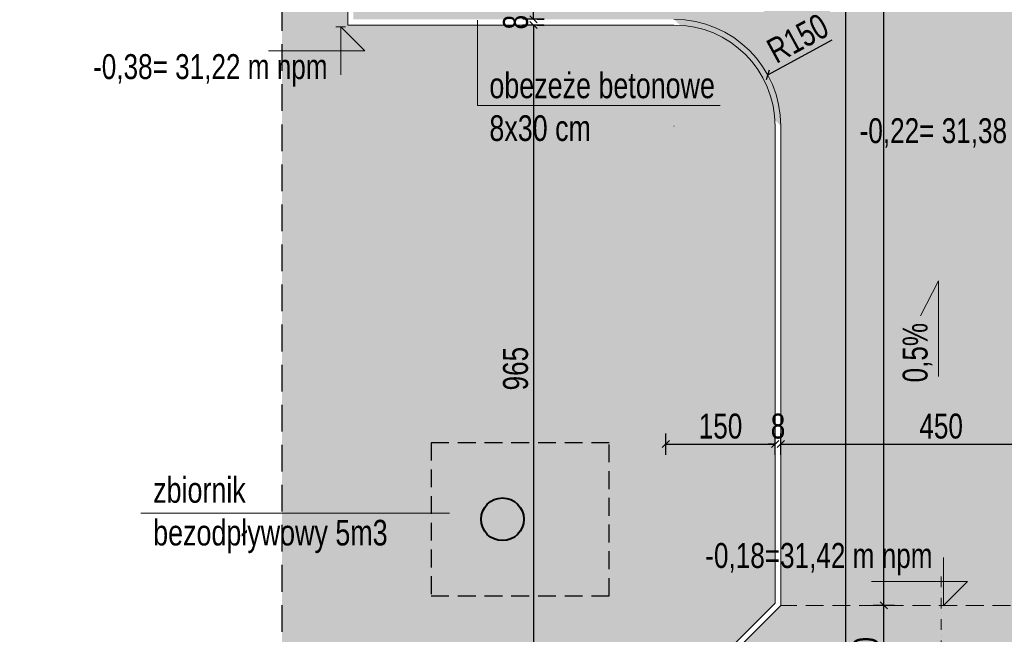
# Model space of a CAD drawing. Header units: inches. Extents: x 43593 to 117387, y -66787 to -26237.
# Tile 207 of 256: x 45862 to 47244, y -30199 to -29336. Entities that reach past the tile are written whole.
import ezdxf

# ---------------------------------------------------------------- set-up
doc = ezdxf.new("R2010")
doc.units = ezdxf.units.IN
doc.header["$MEASUREMENT"] = 0
doc.linetypes.add('DASHDOT', pattern=[1, 0.5, -0.25, 0, -0.25])
doc.linetypes.add('HIDDEN', pattern=[0.375, 0.25, -0.125])
doc.layers.get('0').update_dxf_attribs({"lineweight": 0})
doc.layers.get('Defpoints').update_dxf_attribs({"lineweight": 0})
for name, color, linetype, lineweight in [('--opisy', 7, 'Continuous', 0), ('p--koty wysok.-teren', 7, 'Continuous', 0), ('p--obrzeże bet.', 252, 'Continuous', 0), ('p--szraf trawa', 104, 'Continuous', 0), ('p--szraf-podjazd', 251, 'Continuous', 0), ('p--wymiary-1-200', 7, 'Continuous', 0)]:
    doc.layers.add(name, color=color, linetype=linetype, lineweight=lineweight)
doc.layers.add('--trawa-zakres', color=94, linetype='Continuous')
doc.styles.add('1-100', font='arial.ttf', dxfattribs={"width": 0.75, "height": 18})
doc.styles.add('1-200', font='arial.ttf', dxfattribs={"width": 0.75, "height": 35})
doc.dimstyles.new('1-200', dxfattribs={"dimtxt": 35, "dimasz": 10, "dimexe": 15, "dimexo": 10, "dimgap": 0.09, "dimtad": 0, "dimdsep": 46, "dimtxsty": '1-200', "dimblk": 'OBLIQUE', "dimcen": 0.09, "dimadec": 0, "dimazin": 0, "dimtfac": 1, "dimtdec": 4, "dimtix": 1, "dimtofl": 0, "dimtmove": 0, "dimatfit": 3, "dimldrblk": 'OBLIQUE', "dimfxl": 15, "dimfxlon": 1, "dimtvp": 0.7, "dimtolj": 1, "dimtzin": 0, "dimarcsym": 0})

# ---------------------------------------------------------------- blocks, each defined once
blk = doc.blocks.new('kota wykoń')
for p, q in [((0, 25), (0, 0)), ((0, 0), (-12.5, 12.5)), ((-12.5, 12.5), (37.5, 12.5))]:
    blk.add_line(p, q)
at = {"lineweight": 0}
blk.add_line((-2.5, 0), (2.5, 0), dxfattribs=at)
blk = doc.blocks.new('_OBLIQUE')
at = {"color": 0, "linetype": 'ByBlock', "lineweight": -2}
for p, q in [((-0.5, -0.5), (0.5, 0.5)), ((0, 0), (0, 0))]:
    blk.add_line(p, q, dxfattribs=at)
blk = doc.blocks.new('*D1139')
at = {"layer": 'Defpoints', "color": 0}
for p in [(46930.6, -29932.2), (46922.6, -29969.7), (46930.6, -29969.7)]:
    blk.add_point(p, dxfattribs=at)
at = {"layer": 'p--wymiary-1-200', "color": 0, "lineweight": -2}
for p, q in [((46922.6, -29947.2), (46922.6, -29917.2)), ((46930.6, -29947.2), (46930.6, -29917.2)), ((46922.6, -29932.2), (46912.6, -29932.2)), ((46930.6, -29932.2), (46940.6, -29932.2))]:
    blk.add_line(p, q, dxfattribs=at)
at = {"layer": 'p--wymiary-1-200', "color": 0, "lineweight": -2, "xscale": 10, "yscale": 10, "zscale": 10}
blk.add_blockref('_OBLIQUE', (46922.6, -29932.2), dxfattribs=at)
at = {"layer": 'p--wymiary-1-200', "color": 0, "lineweight": -2, "xscale": 10, "yscale": 10, "zscale": 10, "rotation": 180}
blk.add_blockref('_OBLIQUE', (46930.6, -29932.2), dxfattribs=at)
at = {"layer": 'p--wymiary-1-200', "color": 0, "linetype": 'Continuous', "ltscale": 8, "insert": (46926.6, -29907.2), "char_height": 35, "attachment_point": 5, "style": '1-200'}
blk.add_mtext('\\A1;8', dxfattribs=at)
blk = doc.blocks.new('*D1142')
at = {"layer": 'Defpoints', "color": 0}
for p in [(47075.1, -30158.8), (47106.2, -30158.8), (47106.2, -30308.8)]:
    blk.add_point(p, dxfattribs=at)
at = {"layer": 'p--wymiary-1-200', "color": 0, "lineweight": -2}
for p, q in [((47090.1, -30158.8), (47060.1, -30158.8)), ((47075.1, -30308.8), (47075.1, -30158.8)), ((47090.1, -30308.8), (47060.1, -30308.8))]:
    blk.add_line(p, q, dxfattribs=at)
at = {"layer": 'p--wymiary-1-200', "color": 0, "lineweight": -2, "xscale": 10, "yscale": 10, "zscale": 10}
for p, rotation in [((47075.1, -30158.8), 90), ((47075.1, -30308.8), 270)]:
    blk.add_blockref('_OBLIQUE', p, dxfattribs=dict(at, rotation=rotation))
at = {"layer": 'p--wymiary-1-200', "color": 0, "linetype": 'Continuous', "ltscale": 8, "insert": (47050.1, -30233.8), "char_height": 35, "attachment_point": 5, "rotation": 90, "style": '1-200'}
blk.add_mtext('\\A1;150', dxfattribs=at)
blk = doc.blocks.new('*D1143')
at = {"layer": 'Defpoints', "color": 0}
for p in [(47075.1, -28225.8), (47097.6, -28225.8), (47097.6, -30158.8)]:
    blk.add_point(p, dxfattribs=at)
at = {"layer": 'p--wymiary-1-200', "color": 0, "lineweight": -2}
for p, q in [((47087.6, -28225.8), (47060.1, -28225.8)), ((47075.1, -30158.8), (47075.1, -28225.8)), ((47087.6, -30158.8), (47060.1, -30158.8))]:
    blk.add_line(p, q, dxfattribs=at)
at = {"layer": 'p--wymiary-1-200', "color": 0, "lineweight": -2, "xscale": 10, "yscale": 10, "zscale": 10}
for p, rotation in [((47075.1, -28225.8), 90), ((47075.1, -30158.8), 270)]:
    blk.add_blockref('_OBLIQUE', p, dxfattribs=dict(at, rotation=rotation))
at = {"layer": 'p--wymiary-1-200', "color": 0, "linetype": 'Continuous', "ltscale": 8, "insert": (47050.1, -29192.3), "char_height": 35, "attachment_point": 5, "rotation": 90, "style": '1-200'}
blk.add_mtext('\\A1;1933', dxfattribs=at)
blk = doc.blocks.new('*D1145')
at = {"layer": 'Defpoints', "color": 0}
for p in [(47021.6, -28225.8), (47071.3, -28225.8), (47056.7, -30308.8)]:
    blk.add_point(p, dxfattribs=at)
at = {"layer": 'p--wymiary-1-200', "color": 0, "lineweight": -2}
for p, q in [((47036.6, -28225.8), (47006.6, -28225.8)), ((47021.6, -30308.8), (47021.6, -28225.8)), ((47036.6, -30308.8), (47006.6, -30308.8))]:
    blk.add_line(p, q, dxfattribs=at)
at = {"layer": 'p--wymiary-1-200', "color": 0, "lineweight": -2, "xscale": 10, "yscale": 10, "zscale": 10}
for p, rotation in [((47021.6, -28225.8), 90), ((47021.6, -30308.8), 270)]:
    blk.add_blockref('_OBLIQUE', p, dxfattribs=dict(at, rotation=rotation))
at = {"layer": 'p--wymiary-1-200', "color": 0, "linetype": 'Continuous', "ltscale": 8, "insert": (46996.6, -29267.3), "char_height": 35, "attachment_point": 5, "rotation": 90, "style": '1-200'}
blk.add_mtext('\\A1;2083', dxfattribs=at)
blk = doc.blocks.new('*D1146')
at = {"layer": 'Defpoints', "color": 0}
for p in [(46583.3, -28225.8), (46619.6, -28225.8), (46619.6, -29335.8)]:
    blk.add_point(p, dxfattribs=at)
at = {"layer": 'p--wymiary-1-200', "color": 0, "lineweight": -2}
for p, q in [((46598.3, -28225.8), (46568.3, -28225.8)), ((46583.3, -29335.8), (46583.3, -28225.8)), ((46598.3, -29335.8), (46568.3, -29335.8))]:
    blk.add_line(p, q, dxfattribs=at)
at = {"layer": 'p--wymiary-1-200', "color": 0, "lineweight": -2, "xscale": 10, "yscale": 10, "zscale": 10}
for p, rotation in [((46583.3, -28225.8), 90), ((46583.3, -29335.8), 270)]:
    blk.add_blockref('_OBLIQUE', p, dxfattribs=dict(at, rotation=rotation))
at = {"layer": 'p--wymiary-1-200', "color": 0, "linetype": 'Continuous', "ltscale": 8, "insert": (46558.3, -28780.8), "char_height": 35, "attachment_point": 5, "rotation": 90, "style": '1-200'}
blk.add_mtext('\\A1;1110', dxfattribs=at)
blk = doc.blocks.new('*D1147')
at = {"layer": 'Defpoints', "color": 0}
for p in [(46578.3, -29335.8), (46578.3, -29343.8), (46583.3, -29343.8)]:
    blk.add_point(p, dxfattribs=at)
at = {"layer": 'p--wymiary-1-200', "color": 0, "lineweight": -2}
for p, q in [((46583.3, -29335.8), (46583.3, -29325.8)), ((46583.3, -29343.8), (46583.3, -29353.8)), ((46588.3, -29335.8), (46598.3, -29335.8)), ((46588.3, -29343.8), (46598.3, -29343.8))]:
    blk.add_line(p, q, dxfattribs=at)
at = {"layer": 'p--wymiary-1-200', "color": 0, "lineweight": -2, "xscale": 10, "yscale": 10, "zscale": 10}
for p, rotation in [((46583.3, -29335.8), 270), ((46583.3, -29343.8), 90)]:
    blk.add_blockref('_OBLIQUE', p, dxfattribs=dict(at, rotation=rotation))
at = {"layer": 'p--wymiary-1-200', "color": 0, "linetype": 'Continuous', "ltscale": 8, "insert": (46558.3, -29339.8), "char_height": 35, "attachment_point": 5, "rotation": 90, "style": '1-200'}
blk.add_mtext('\\A1;8', dxfattribs=at)
blk = doc.blocks.new('*D1149')
at = {"layer": 'Defpoints', "color": 0}
for p in [(46930.6, -29937.2), (47380.6, -29932.2), (47380.6, -29937.2)]:
    blk.add_point(p, dxfattribs=at)
at = {"layer": 'p--wymiary-1-200', "color": 0, "lineweight": -2}
for p, q in [((46930.6, -29927.2), (46930.6, -29917.2)), ((47380.6, -29927.2), (47380.6, -29917.2)), ((46930.6, -29932.2), (47380.6, -29932.2))]:
    blk.add_line(p, q, dxfattribs=at)
at = {"layer": 'p--wymiary-1-200', "color": 0, "lineweight": -2, "xscale": 10, "yscale": 10, "zscale": 10, "rotation": 180}
blk.add_blockref('_OBLIQUE', (46930.6, -29932.2), dxfattribs=at)
at = {"layer": 'p--wymiary-1-200', "color": 0, "lineweight": -2, "xscale": 10, "yscale": 10, "zscale": 10}
blk.add_blockref('_OBLIQUE', (47380.6, -29932.2), dxfattribs=at)
at = {"layer": 'p--wymiary-1-200', "color": 0, "linetype": 'Continuous', "ltscale": 8, "insert": (47155.6, -29907.2), "char_height": 35, "attachment_point": 5, "style": '1-200'}
blk.add_mtext('\\A1;450', dxfattribs=at)
blk = doc.blocks.new('*D1155')
at = {"layer": 'Defpoints', "color": 0}
for p in [(46930.6, -30158.8), (46881.4, -30281.7), (45939.3, -30308.8), (46780.6, -30308.8), (48239.5, -30308.8)]:
    blk.add_point(p, dxfattribs=at)
at = {"layer": 'p--wymiary-1-200', "color": 0, "lineweight": -2}
for start, end in [(37.1069, 45), (0, 7.8931)]:
    blk.add_arc((46780.6, -30308.8), 104.4, start, end, dxfattribs=at)
at = {"layer": 'p--wymiary-1-200', "color": 0, "lineweight": -2, "xscale": 10, "yscale": 10, "zscale": 10}
for p, rotation in [((46854.4, -30235), 135), ((46885, -30308.8), 269.9999999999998)]:
    blk.add_blockref('_OBLIQUE', p, dxfattribs=dict(at, rotation=rotation))
at = {"layer": 'p--wymiary-1-200', "color": 0, "linetype": 'Continuous', "ltscale": 8, "insert": (46877, -30268.8), "char_height": 35, "attachment_point": 5, "rotation": 292.5, "style": '1-200'}
blk.add_mtext('\\A1;45%%d', dxfattribs=at)
blk = doc.blocks.new('*D1156')
at = {"layer": 'Defpoints', "color": 0}
for p in [(46922.6, -29932.2), (46922.6, -30004.2), (46769.2, -30157.5)]:
    blk.add_point(p, dxfattribs=at)
at = {"layer": 'p--wymiary-1-200', "color": 0, "lineweight": -2}
for p, q in [((46769.2, -29947.2), (46769.2, -29917.2)), ((46922.6, -29947.2), (46922.6, -29917.2)), ((46769.2, -29932.2), (46922.6, -29932.2))]:
    blk.add_line(p, q, dxfattribs=at)
at = {"layer": 'p--wymiary-1-200', "color": 0, "lineweight": -2, "xscale": 10, "yscale": 10, "zscale": 10, "rotation": 180}
blk.add_blockref('_OBLIQUE', (46769.2, -29932.2), dxfattribs=at)
at = {"layer": 'p--wymiary-1-200', "color": 0, "lineweight": -2, "xscale": 10, "yscale": 10, "zscale": 10}
blk.add_blockref('_OBLIQUE', (46922.6, -29932.2), dxfattribs=at)
at = {"layer": 'p--wymiary-1-200', "color": 0, "linetype": 'Continuous', "ltscale": 8, "insert": (46845.9, -29907.2), "char_height": 35, "attachment_point": 5, "style": '1-200'}
blk.add_mtext('\\A1;150', dxfattribs=at)
blk = doc.blocks.new('*D1157')
at = {"layer": 'Defpoints', "color": 0}
for p in [(46607.8, -29343.8), (46583.3, -30308.8), (46607.8, -30308.8)]:
    blk.add_point(p, dxfattribs=at)
at = {"layer": 'p--wymiary-1-200', "color": 0, "lineweight": -2}
for p, q in [((46597.8, -29343.8), (46568.3, -29343.8)), ((46583.3, -29343.8), (46583.3, -30308.8)), ((46597.8, -30308.8), (46568.3, -30308.8))]:
    blk.add_line(p, q, dxfattribs=at)
at = {"layer": 'p--wymiary-1-200', "color": 0, "lineweight": -2, "xscale": 10, "yscale": 10, "zscale": 10}
for p, rotation in [((46583.3, -29343.8), 90), ((46583.3, -30308.8), 270)]:
    blk.add_blockref('_OBLIQUE', p, dxfattribs=dict(at, rotation=rotation))
at = {"layer": 'p--wymiary-1-200', "color": 0, "linetype": 'Continuous', "ltscale": 8, "insert": (46558.3, -29826.3), "char_height": 35, "attachment_point": 5, "rotation": 90, "style": '1-200'}
blk.add_mtext('\\A1;965', dxfattribs=at)
blk = doc.blocks.new('*D2405')
at = {"layer": 'Defpoints', "color": 0}
for p in [(46912.2, -29413.9), (46780.6, -29485.8)]:
    blk.add_point(p, dxfattribs=at)
at = {"layer": 'p--wymiary-1-200', "color": 0, "lineweight": -2}
blk.add_line((46912.2, -29413.9), (47002.7, -29364.5), dxfattribs=at)
at = {"layer": 'p--wymiary-1-200', "color": 0}
for p, q in [((46780.5, -29485.8), (46780.7, -29485.8)), ((46780.6, -29485.9), (46780.6, -29485.7))]:
    blk.add_line(p, q, dxfattribs=at)
at = {"layer": 'p--wymiary-1-200', "color": 0, "lineweight": -2, "xscale": 10, "yscale": 10, "zscale": 10, "rotation": 208.6216351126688}
blk.add_blockref('_OBLIQUE', (46912.2, -29413.9), dxfattribs=at)
at = {"layer": 'p--wymiary-1-200', "color": 0, "linetype": 'Continuous', "ltscale": 8, "insert": (46954.3, -29362.5), "char_height": 35, "attachment_point": 5, "rotation": 28.6216, "style": '1-200'}
blk.add_mtext('\\A1;R150', dxfattribs=at)

msp = doc.modelspace()

# ---------------------------------------------------------------- hatches: boundary and pattern name
at = {"layer": 'p--szraf trawa'}
h = msp.add_hatch(dxfattribs=at)
h.set_pattern_fill('26-Posypka z piasku', color=256, scale=50)
h.set_pattern_definition([(10, (-19481.704, 14252.21), (15.937785, 53.581592), [0, -50]), (12, (-19466.704, 14227.21), (4.27663, 52.026055), [0, -50]), (-3, (-19501.704, 14217.21), (27.582536, 48.623078), [0, -75]), (-82, (-19496.704, 14224.71), (59.25552, -62.36011), [0, -25]), (23, (-19501.7, 14219.71), (54.93103, 126.52107), [0, -40]), (58, (-19511.704, 14207.21), (60.945147, 50.3556256), [0, -30]), (79, (-19511.704, 14237.21), (-37.494908, 42.943356), [0, -15]), (40, (-19481.704, 14252.21), (-12.98827, 54.371912), [0, -50]), (92, (-19466.704, 14227.21), (-50.493034, 13.245888), [0, -50]), (-43, (-19501.704, 14217.21), (52.38376, 19.517726), [0, -75]), (-12, (-19496.704, 14224.71), (78.865917, 34.353562), [0, -25]), (63, (-19501.7, 14219.71), (-39.24657, 132.22975), [0, -45]), (6, (-19511.704, 14207.21), (77.202354, -17.023413), [0, -30]), (138, (-19511.704, 14237.21), (-56.120946, -10.021946), [0, -15])])
edge = h.paths.add_edge_path()
edge.add_line((49311.061, -30308.269), (49311.061, -27675.769))
edge.add_line((49311.061, -27675.769), (46230.361, -27675.769))
edge.add_line((46230.361, -27675.769), (46230.361, -30308.269))
edge.add_line((46230.361, -30308.269), (46769.247, -30308.769))
edge.add_line((46769.247, -30308.769), (46922.561, -30155.455))
edge.add_line((46922.561, -30155.455), (46922.561, -29485.769))
edge.add_arc((46780.561, -29485.769), 142, 0, 90)
edge.add_line((46780.561, -29343.769), (46322.561, -29343.769))
edge.add_line((46322.561, -29343.769), (46322.561, -28217.769))
edge.add_line((46322.561, -28217.769), (47388.561, -28217.769))
edge.add_line((47388.561, -28217.769), (47388.561, -28461.669))
edge.add_line((47388.561, -28461.669), (47830.561, -28461.669))
edge.add_line((47830.561, -28461.669), (47830.561, -28175.769))
edge.add_line((47830.561, -28175.769), (48511.061, -28175.769))
edge.add_line((48511.061, -28175.769), (48511.061, -29258.269))
edge.add_line((48511.061, -29258.269), (47830.561, -29258.269))
edge.add_line((47830.561, -29258.269), (47830.561, -28864.369))
edge.add_line((47830.561, -28864.369), (47737.961, -28864.369))
edge.add_line((47737.961, -28864.369), (47737.961, -28673.669))
edge.add_line((47737.961, -28673.669), (47388.561, -28673.669))
edge.add_line((47388.561, -28673.669), (47388.561, -29490.769))
edge.add_line((47388.561, -29490.769), (47475.561, -29490.769))
edge.add_line((47475.561, -29490.769), (47475.561, -29985.269))
edge.add_line((47475.561, -29985.269), (47738.561, -29985.269))
edge.add_line((47738.561, -29985.269), (47738.561, -30151.269))
edge.add_line((47738.561, -30151.269), (47388.561, -30151.269))
edge.add_line((47388.561, -30151.269), (47388.561, -30155.455))
edge.add_line((47388.561, -30155.455), (47541.875, -30308.769))
edge.add_line((47541.875, -30308.769), (49311.061, -30308.269))
edge.add_line((49311.061, -30308.269), (49311.061, -30308.269))
at = {"layer": 'p--szraf-podjazd'}
h = msp.add_hatch(dxfattribs=at)
h.set_pattern_fill('FINETTA', color=256, scale=5)
h.set_pattern_definition([(0, (-13479.79, 11240.9), (15, 15), [10, -20]), (0, (-13464.79, 11245.9), (15, 15), [10, -20]), (90, (-13474.79, 11240.9), (-15, 15), [20, -10]), (45, (-13469.79, 11240.9), (-15, 15), [7.071068, -14.1421356]), (135, (-13479.79, 11240.9), (-15, -15), [7.071068, -14.1421356])])
h.paths.add_polyline_path([(47530.561, -30308.769), (47380.561, -30158.769), (47380.561, -30143.269), (47730.561, -30143.269), (47730.561, -29993.269), (47467.561, -29993.269), (47467.561, -29498.769), (47380.561, -29498.769), (47380.561, -28667.669), (47743.961, -28667.669), (47743.961, -28858.369), (47943.961, -28858.369), (47943.961, -28467.669), (47380.561, -28467.669), (47380.561, -28225.769), (46330.561, -28225.769), (46330.561, -29335.769), (46780.561, -29335.769), (46930.561, -29485.769), (46930.561, -30158.769), (46780.561, -30308.769)])

# ---------------------------------------------------------------- linework, layer by layer
at = {"layer": '--trawa-zakres', "linetype": 'HIDDEN', "lineweight": 25, "ltscale": 150}
msp.add_lwpolyline([(46230.361, -27675.769), (49311.061, -27675.769), (49311.061, -30308.269), (46230.361, -30308.269)], close=True, dxfattribs=at)
at = {"linetype": 'Continuous', "ltscale": 8}
msp.add_line((46031.934, -30029.163), (46465.383, -30029.163), dxfattribs=at)
for points in [[(46845.577, -29456.77), (46504.724, -29456.77), (46504.724, -29336.832)], [(47151.837, -29837.228), (47151.837, -29703.067), (47126.495, -29752.259)]]:
    msp.add_lwpolyline(points)
at = {"color": 34, "linetype": 'HIDDEN', "lineweight": 30, "ltscale": 100}
msp.add_lwpolyline([(46439.715, -29930.34), (46439.715, -30145.34), (46689.715, -30145.34), (46689.715, -29930.34)], close=True, dxfattribs=at)
at = {"color": 34, "linetype": 'Continuous', "lineweight": 40}
msp.add_circle((46539.715, -30037.84), 30, dxfattribs=at)
at = {"layer": 'p--obrzeże bet.', "linetype": 'Continuous', "ltscale": 35}
for p, q in [((46322.561, -28217.769), (46322.561, -29343.769)), ((46780.561, -29343.769), (46322.561, -29343.769)), ((46922.561, -29485.769), (46922.561, -30155.455)), ((46930.561, -29485.769), (46930.561, -30158.769)), ((46922.561, -30155.455), (46769.247, -30308.769)), ((46930.561, -30158.769), (46780.561, -30308.769))]:
    msp.add_line(p, q, dxfattribs=at)
at = {"layer": 'p--obrzeże bet.', "linetype": 'DASHDOT', "ltscale": 30}
msp.add_line((47155.561, -30117.959), (47155.561, -30308.769), dxfattribs=at)
at = {"layer": 'p--obrzeże bet.', "linetype": 'HIDDEN', "ltscale": 100}
msp.add_line((47365.447, -30158.769), (46930.561, -30158.769), dxfattribs=at)
at = {"layer": 'p--obrzeże bet.', "linetype": 'Continuous', "ltscale": 35}
for radius in [150, 142]:
    msp.add_arc((46780.561, -29485.769), radius, 0, 90, dxfattribs=at)

# ---------------------------------------------------------------- block references
at = {"layer": 'p--koty wysok.-teren', "xscale": 2.7, "yscale": 2.7, "zscale": 2.7, "rotation": 180}
msp.add_blockref('kota wykoń', (46312.697, -29346.432), dxfattribs=at)
at = {"layer": 'p--koty wysok.-teren', "xscale": -2.7, "yscale": 2.7, "zscale": 2.7}
msp.add_blockref('kota wykoń', (47158.936, -30158.769), dxfattribs=at)

# ---------------------------------------------------------------- texts
at = {"layer": '--opisy', "char_height": 36, "attachment_point": 1, "style": '1-100'}
for s, insert, width in [('obezeże betonowe\\P8x30 cm', (46521.43, -29410.56), 354.3414), ('zbiornik \\Pbezodpływowy 5m3', (46049.445, -29978.597), 1979.23089)]:
    msp.add_mtext(s, dxfattribs=dict(at, insert=insert, width=width))
at = {"layer": 'p--koty wysok.-teren', "char_height": 35, "style": '1-200'}
for s, insert, width, attachment_point in [('-0,38= 31,22 m npm', (46294.218, -29430.247), 466.68592, 9), ('-0,22= 31,38 m npm', (47041.214, -29520.223), 328.58516, 7), ('-0,18=31,42 m npm', (47143.475, -30071.177), 466.68592, 3)]:
    msp.add_mtext(s, dxfattribs=dict(at, insert=insert, width=width, attachment_point=attachment_point))
at = {"layer": 'p--koty wysok.-teren', "insert": (47143.056, -29845.652), "char_height": 35, "width": 466.68592, "attachment_point": 7, "rotation": 90, "style": '1-200'}
msp.add_mtext('0,5%', dxfattribs=at)

# ---------------------------------------------------------------- dimensions: what is measured, and where the dimension line sits
at = {"layer": 'p--wymiary-1-200'}
for base, p1, p2, picture, middle in [((46583.285, -28225.769), (46619.58, -29335.769), (46619.58, -28225.769), '*D1146', (46558.271, -28780.769)), ((47021.635, -28225.769), (47056.74, -30308.769), (47071.303, -28225.769), '*D1145', (46996.621, -29267.269)), ((47075.141, -28225.769), (47097.563, -30158.769), (47097.563, -28225.769), '*D1143', (47050.126, -29192.269)), ((46583.285, -29343.769), (46578.285, -29335.769), (46578.285, -29343.769), '*D1147', (46558.271, -29339.769)), ((46583.285, -30308.769), (46607.78, -29343.769), (46607.78, -30308.769), '*D1157', (46558.271, -29826.269)), ((47075.141, -30158.769), (47106.186, -30308.769), (47106.186, -30158.769), '*D1142', (47050.126, -30233.769))]:
    dim = msp.add_linear_dim(base=base, p1=p1, p2=p2, angle=90, dimstyle='1-200', override={"dimtxt": 35}, dxfattribs=at)
    dim.commit()
    dim.dimension.update_dxf_attribs({"geometry": picture, "text_midpoint": middle})
dim = msp.add_radius_dim(center=(46780.561, -29485.769), mpoint=(46912.231, -29413.916), dimstyle='1-200', override={"dimtxt": 35}, dxfattribs=at)
dim.commit()
dim.dimension.update_dxf_attribs({"geometry": '*D2405', "text_midpoint": (46966.261, -29384.431), "dimtype": 164})
dim = msp.add_linear_dim(base=(46922.561, -29932.225), p1=(46769.247, -30157.53), p2=(46922.561, -30004.216), text='150', dimstyle='1-200', override={"dimtxt": 35}, dxfattribs=at)
dim.commit()
dim.dimension.update_dxf_attribs({"geometry": '*D1156', "text_midpoint": (46845.904, -29907.21)})
for base, p1, p2, picture, middle in [((46930.561, -29932.225), (46922.561, -29969.721), (46930.561, -29969.721), '*D1139', (46926.561, -29907.21)), ((47380.561, -29932.225), (46930.561, -29937.225), (47380.561, -29937.225), '*D1149', (47155.561, -29907.21))]:
    dim = msp.add_linear_dim(base=base, p1=p1, p2=p2, dimstyle='1-200', override={"dimtxt": 35}, dxfattribs=at)
    dim.commit()
    dim.dimension.update_dxf_attribs({"geometry": picture, "text_midpoint": middle})
dim = msp.add_angular_dim_2l(base=(46881.398, -30281.75), line1=((46930.561, -30158.769), (46780.561, -30308.769)), line2=((48239.509, -30308.769), (45939.271, -30308.769)), dimstyle='1-200', override={"dimtxt": 35}, dxfattribs=at)
dim.commit()
dim.dimension.update_dxf_attribs({"geometry": '*D1155', "text_midpoint": (46877.009, -30268.819)})

doc.saveas('drawing.dxf')
